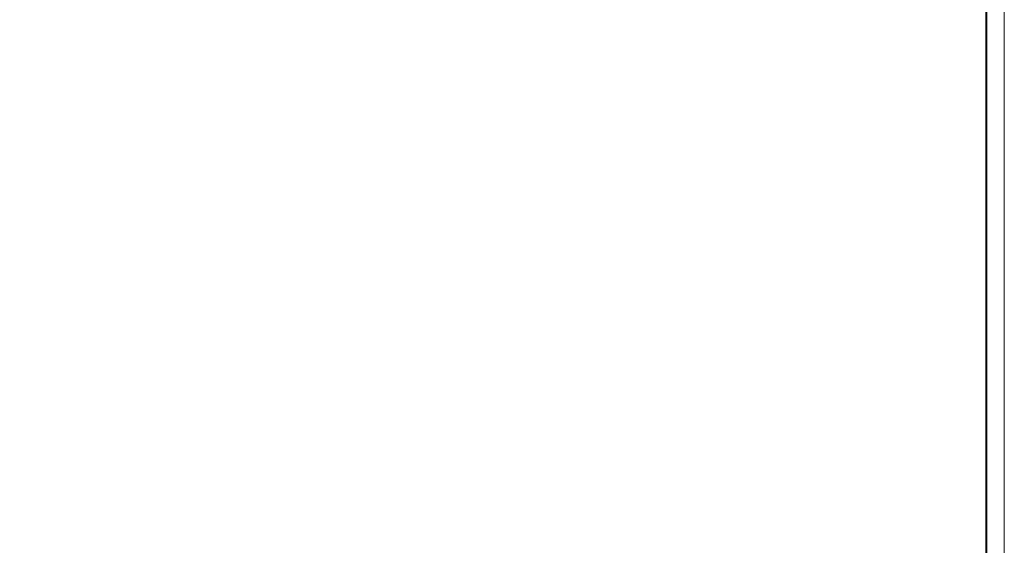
# Model space of a CAD drawing. Header units: millimetres. Extents: x -195178 to 1761886, y 140622 to 301105.
# Tile 131 of 131: x 1734037 to 1761886, y 256555 to 271405. Entities that reach past the tile are written whole.
import ezdxf

# ---------------------------------------------------------------- set-up
doc = ezdxf.new("R2010")
doc.units = ezdxf.units.MM
doc.layers.add('формат', color=250, linetype='Continuous')
doc.styles.add('Arial', font='arial.ttf', dxfattribs={"width": 0.9, "height": 699.9999999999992})

# ---------------------------------------------------------------- blocks, each defined once
blk = doc.blocks.new('*U57')
at = {"color": 0, "lineweight": 0}
blk.add_lwpolyline([(-841, 3.464264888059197e-14), (6.661338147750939e-14, 6.661338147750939e-14), (-1.377945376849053e-14, 594.0000000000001), (-841.0000000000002, 594.0000000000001)], close=True, dxfattribs=at)
at = {"lineweight": 40}
blk.add_lwpolyline([(-821, 5.000000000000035), (-4.999999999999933, 5.000000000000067), (-5.000000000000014, 589.0000000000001), (-821.0000000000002, 589.0000000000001)], close=True, dxfattribs=at)
at = {"style": 'Arial', "width": 0.9, "flags": 8}
blk.add_attdef('FORMAT', (-36.87188609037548, 1.257088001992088), '', height=2.8, dxfattribs=at)

msp = doc.modelspace()

# ---------------------------------------------------------------- block references
at = {"layer": 'формат', "xscale": 100, "yscale": 100, "zscale": 100}
msp.add_blockref('*U57', (1761885.538888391, 241704.784122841), dxfattribs=at)

doc.saveas('drawing.dxf')
